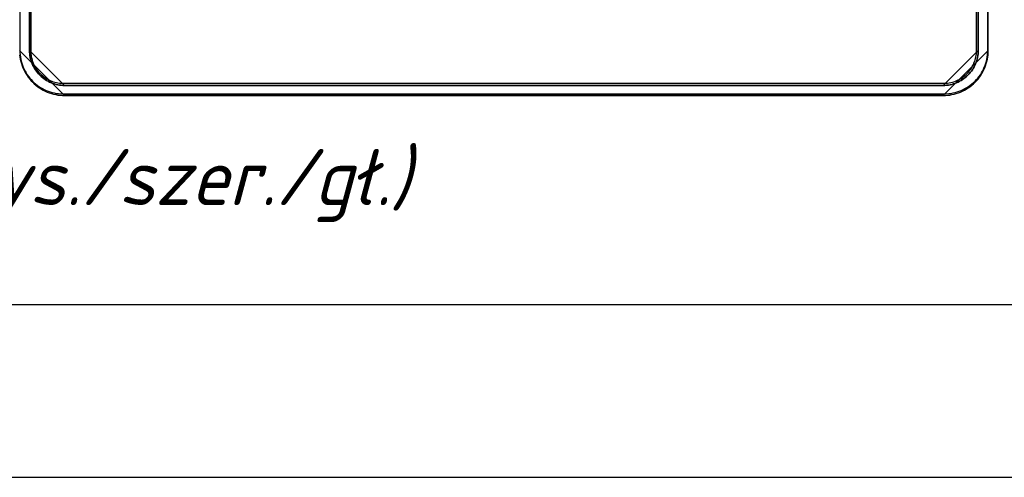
# Model space of a CAD drawing. Extents: x -543332 to -323966, y -9028 to 137422.
# Tile 56 of 250: x -445748 to -441195, y 18961 to 21079. Entities that reach past the tile are written whole.
import ezdxf

# ---------------------------------------------------------------- set-up
doc = ezdxf.new("R2010")
doc.units = 0
doc.header["$MEASUREMENT"] = 0
doc.layers.get('0').update_dxf_attribs({"color": 8})
for name, color, linetype in [('$ IE Tabela', 7, 'Continuous'), ('5', 7, 'Continuous'), ('50', 7, 'Continuous')]:
    doc.layers.add(name, color=color, linetype=linetype)
doc.layers.add('$ IE_SCHEMAT', color=7, linetype='Continuous', lineweight=0)
doc.styles.add('ROMANS', font='romans.shx', dxfattribs={"width": 0.85})

# ---------------------------------------------------------------- blocks, each defined once
blk = doc.blocks.new('a3eee')
at = {"layer": '$ IE Tabela'}
for p, q in [((19890.76, 1286.8), (23840.76, 1286.8)), ((19730.76, 1206.8), (23930.76, 1206.8))]:
    blk.add_line(p, q, dxfattribs=at)
blk = doc.blocks.new('*U1106')
at = {"layer": '5', "color": 7}
for points in [[(448.101782, -803.248125), (448.204889, -804.275625), (448.411104, -805.25175), (448.617318, -806.27925), (448.92664, -807.255375), (449.235962, -808.2315), (449.596838, -809.15625), (450.009267, -810.081), (450.47325, -811.00575), (450.937233, -811.879125), (451.504324, -812.7525), (452.071414, -813.5745), (452.741611, -814.3965), (453.411809, -815.167125), (454.13356, -815.886375), (454.855312, -816.605625), (455.628617, -817.2735), (456.453475, -817.941375), (457.278334, -818.5065), (458.154746, -819.071625), (459.031158, -819.534), (459.959124, -819.996375), (460.88709, -820.407375), (461.815056, -820.767), (462.794576, -821.07525), (463.774095, -821.3835), (464.805168, -821.589), (465.784688, -821.7945), (466.815761, -821.89725), (467.846834, -821.948625), (468.877908, -822), (875.120767, -822), (876.15184, -821.948625), (877.182913, -821.89725), (878.213987, -821.7945), (879.193506, -821.589), (880.224579, -821.3835), (881.204099, -821.07525), (882.183618, -820.767), (883.111584, -820.407375), (884.03955, -819.996375), (884.967516, -819.534), (885.843929, -819.071625), (886.720341, -818.5065), (887.545199, -817.941375), (888.370058, -817.2735), (889.143363, -816.605625), (889.865114, -815.886375), (890.586865, -815.167125), (891.257063, -814.3965), (891.927261, -813.5745), (892.494351, -812.7525), (893.061441, -811.879125), (893.525424, -811.00575), (893.989407, -810.081), (894.401836, -809.15625), (894.762712, -808.2315), (895.072034, -807.255375), (895.381356, -806.27925), (895.587571, -805.25175), (895.793785, -804.275625), (895.896893, -803.248125), (895.948446, -802.220625), (896, -801.193125), (896, -801.193125), (896, -20.806875)], [(891.310316, -20.805704), (891.310316, -801.191648), (891.310316, -802.013648), (891.258763, -802.784272), (891.155655, -803.554897), (891.000994, -804.376897), (890.846333, -805.147521), (890.640118, -805.866771), (890.382349, -806.637396), (890.073026, -807.356645), (889.763704, -808.075895), (889.402828, -808.795145), (889.041951, -809.46302), (888.629521, -810.130894), (888.165537, -810.798769), (887.65, -811.415269), (887.134462, -812.031769), (886.567371, -812.596893), (886.00028, -813.162018), (885.381635, -813.675768), (884.76299, -814.189518), (884.092791, -814.651893), (883.422592, -815.062892), (882.752394, -815.422517), (882.030641, -815.782142), (881.308889, -816.090392), (880.587136, -816.398642), (879.81383, -816.655517), (879.092077, -816.861017), (878.318771, -817.015142), (877.545465, -817.169267), (876.720605, -817.272017), (875.947299, -817.323392), (875.122439, -817.323392), (468.878887, -817.323392), (468.054027, -817.323392), (467.280721, -817.272017), (466.455861, -817.169267), (465.682554, -817.015142), (464.909248, -816.861017), (464.187496, -816.655517), (463.414189, -816.398642), (462.692437, -816.090392), (461.970684, -815.782142), (461.248932, -815.422517), (460.578733, -815.062892), (459.908534, -814.651893), (459.238336, -814.189518), (458.619691, -813.675768), (458.001046, -813.162018), (457.433954, -812.596893), (456.866863, -812.031769), (456.351326, -811.415269), (455.835788, -810.798769), (455.371804, -810.130894), (454.959374, -809.46302), (454.598498, -808.795145), (454.237622, -808.075895), (453.928299, -807.356645), (453.618977, -806.637396), (453.361208, -805.866771), (453.154993, -805.147521), (453.000332, -804.376897), (452.845671, -803.554897), (452.742563, -802.784272), (452.691009, -802.013648), (452.691009, -801.191648), (452.691009, -20.805704)], [(452.691009, -20.805704), (452.691009, -801.191648), (452.691009, -802.013648), (452.742563, -802.784272), (452.845671, -803.554897), (453.000332, -804.376897), (453.154993, -805.147521), (453.361208, -805.866771), (453.618977, -806.637396), (453.928299, -807.356645), (454.237622, -808.075895), (454.598498, -808.795145), (454.959374, -809.46302), (455.371804, -810.130894), (455.835788, -810.798769), (456.351326, -811.415269), (456.866863, -812.031769), (457.433954, -812.596893), (458.001046, -813.162018), (458.619691, -813.675768), (459.238336, -814.189518), (459.908534, -814.651893), (460.578733, -815.062892), (461.248932, -815.422517), (461.970684, -815.782142), (462.692437, -816.090392), (463.414189, -816.398642), (464.187496, -816.655517), (464.909248, -816.861017), (465.682554, -817.015142), (466.455861, -817.169267), (467.280721, -817.272017), (468.054027, -817.323392), (468.878887, -817.323392), (875.122439, -817.323392), (875.947299, -817.323392), (876.720605, -817.272017), (877.545465, -817.169267), (878.318771, -817.015142), (879.092077, -816.861017), (879.81383, -816.655517), (880.587136, -816.398642), (881.308889, -816.090392), (882.030641, -815.782142), (882.752394, -815.422517), (883.422592, -815.062892), (884.092791, -814.651893), (884.76299, -814.189518), (885.381635, -813.675768), (886.00028, -813.162018), (886.567371, -812.596893), (887.134462, -812.031769), (887.65, -811.415269), (888.165537, -810.798769), (888.629521, -810.130894), (889.041951, -809.46302), (889.402828, -808.795145), (889.763704, -808.075895), (890.073026, -807.356645), (890.382349, -806.637396), (890.640118, -805.866771), (890.846333, -805.147521), (891.000994, -804.376897), (891.155655, -803.554897), (891.258763, -802.784272), (891.310316, -802.013648), (891.310316, -801.191648), (891.310316, -20.805704)], [(448.101797, -803.243775), (448.204919, -804.271513), (448.411163, -805.247865), (448.617407, -806.275603), (448.926773, -807.251954), (449.236139, -808.228306), (449.597066, -809.15327), (450.009554, -810.078235), (450.473604, -811.003199), (450.937653, -811.876777), (451.504824, -812.750355), (452.071995, -813.572545), (452.742289, -814.394736), (453.412582, -815.16554), (454.134437, -815.884957), (454.856291, -816.604374), (455.629706, -817.272403), (456.454683, -817.940433), (457.279659, -818.50569), (458.156196, -819.070946), (459.032734, -819.533428), (459.960832, -819.99591), (460.888931, -820.407006), (461.817029, -820.766714), (462.796689, -821.075035), (463.776348, -821.383357), (464.807569, -821.588905), (465.787228, -821.794452), (466.818449, -821.897226), (467.849669, -821.948613), (468.88089, -822), (447.998674, -801.188298)]]:
    blk.add_lwpolyline(points, dxfattribs=at)
at = {"layer": '5', "color": 59}
for points in [[(452.691009, -12.740183), (452.691009, -801.190946), (452.691009, -12.740183)], [(891.307665, -20.806406), (891.307665, -801.190946), (891.307665, -20.806406)]]:
    blk.add_lwpolyline(points, close=True, dxfattribs=at)
at = {"layer": '5', "color": 7}
for points in [[(452.691009, -801.188298), (452.691009, -802.010468), (452.742569, -802.781253), (452.84569, -803.552038), (453.00037, -804.374208), (453.15505, -805.144993), (453.361291, -805.864392), (453.619092, -806.635177), (453.928452, -807.354576), (454.237813, -808.073975), (454.598734, -808.793374), (454.959655, -809.461387), (455.372136, -810.129401), (455.836177, -810.797414), (456.351778, -811.414042), (456.86738, -812.03067), (457.434541, -812.595912), (458.001703, -813.161154), (458.620424, -813.675011), (459.239146, -814.188867), (459.909427, -814.651338), (460.579709, -815.062423), (461.249991, -815.422123), (461.971832, -815.781822), (462.693674, -816.090136), (463.415516, -816.39845), (464.188918, -816.655378), (464.91076, -816.860921), (465.684162, -817.015078), (466.457564, -817.169235), (467.282526, -817.272006), (468.055928, -817.323392), (468.88089, -817.323392), (452.691009, -801.188298)], [(875.120436, -822), (876.151525, -821.948613), (877.182615, -821.897226), (878.213705, -821.794452), (879.19324, -821.588905), (880.224329, -821.383357), (881.203864, -821.075035), (882.183399, -820.766714), (883.11138, -820.407006), (884.039361, -819.99591), (884.967341, -819.533428), (885.843768, -819.070946), (886.720194, -818.50569), (887.545065, -817.940433), (888.369937, -817.272403), (889.143254, -816.604374), (889.865017, -815.884957), (890.58678, -815.16554), (891.256988, -814.394736), (891.927196, -813.572545), (892.494295, -812.750355), (893.061395, -811.876777), (893.525385, -811.003199), (893.989375, -810.078235), (894.401811, -809.15327), (894.762692, -808.228306), (895.072019, -807.251954), (895.381346, -806.275603), (895.587564, -805.247865), (895.793782, -804.271513), (895.896891, -803.243775), (895.948446, -802.216036), (896, -801.188298), (875.120436, -822)], [(875.120436, -817.323392), (875.945398, -817.323392), (876.7188, -817.272006), (877.543762, -817.169235), (878.317164, -817.015078), (879.090566, -816.860921), (879.812408, -816.655378), (880.585809, -816.39845), (881.307651, -816.090136), (882.029493, -815.781822), (882.751335, -815.422123), (883.421617, -815.062423), (884.091898, -814.651338), (884.76218, -814.188867), (885.380901, -813.675011), (885.999623, -813.161154), (886.566784, -812.595912), (887.133946, -812.03067), (887.649547, -811.414042), (888.165148, -810.797414), (888.62919, -810.129401), (889.041671, -809.461387), (889.402591, -808.793374), (889.763512, -808.073975), (890.072873, -807.354576), (890.382234, -806.635177), (890.640035, -805.864392), (890.846275, -805.144993), (891.000955, -804.374208), (891.155636, -803.552038), (891.258756, -802.781253), (891.310316, -802.010468), (891.310316, -801.188298), (875.120436, -817.323392)], [(468.878239, -817.320743), (875.123087, -817.320743), (468.878239, -817.320743)], [(468.878239, -821.997352), (875.123087, -821.997352), (468.878239, -821.997352)]]:
    blk.add_lwpolyline(points, close=True, dxfattribs=at)
at = {"layer": '50', "color": 7}
for points in [[(468.049642, -821.255874), (875.643678, -821.255874), (876.670363, -821.255874), (877.697049, -821.153207), (878.723734, -821.05054), (879.699085, -820.845207), (880.674436, -820.639874), (881.598453, -820.331874), (882.522469, -820.023874), (883.446486, -819.664541), (884.319168, -819.253874), (885.191851, -818.791874), (886.064533, -818.329875), (886.885882, -817.816541), (887.655895, -817.251875), (888.425909, -816.635875), (889.144589, -816.019875), (889.863269, -815.352542), (890.530614, -814.633876), (891.146625, -813.915209), (891.762636, -813.14521), (892.327313, -812.37521), (892.840656, -811.553877), (893.302664, -810.68121), (893.764673, -809.859877), (894.175347, -808.935878), (894.534687, -808.011878), (894.842692, -807.087878), (895.150698, -806.163878), (895.356035, -805.188545), (895.510037, -804.213212), (895.66404, -803.186546), (895.715375, -802.15988), (895.766709, -801.133213), (895.766709, -20.558787)], [(448.234617, -20.558787), (448.234617, -801.133213), (448.234617, -802.15988), (448.337285, -803.186546), (448.439954, -804.213212), (448.645291, -805.188545), (448.850628, -806.163878), (449.107299, -807.087878), (449.415305, -808.011878), (449.774645, -808.935878), (450.185319, -809.859877), (450.595993, -810.68121), (451.109335, -811.553877), (451.622678, -812.37521), (452.136021, -813.14521), (452.752032, -813.915209), (453.368043, -814.633876), (454.035388, -815.352542), (454.702734, -816.019875), (455.421413, -816.635875), (456.191427, -817.251875), (456.961441, -817.816541), (457.731455, -818.329875), (458.604138, -818.791874), (459.425486, -819.253874), (460.298168, -819.664541), (461.222185, -820.023874), (462.146202, -820.331874), (463.070218, -820.639874), (464.045569, -820.845207), (465.02092, -821.05054), (465.996271, -821.153207), (467.022956, -821.255874), (468.049642, -821.255874)], [(468.041488, -816.280026), (875.651351, -816.280026), (876.421395, -816.280026), (877.191438, -816.228692), (877.961482, -816.126024), (878.68019, -815.972022), (879.398897, -815.818021), (880.117605, -815.612685), (880.784976, -815.356015), (881.503684, -815.099346), (882.119719, -814.791342), (882.78709, -814.432005), (883.403125, -814.072667), (884.01916, -813.71333), (884.583859, -813.251324), (885.148558, -812.789319), (885.713257, -812.327314), (886.226619, -811.813974), (886.688646, -811.300635), (887.150672, -810.735962), (887.612698, -810.171289), (888.023388, -809.606615), (888.382742, -808.990608), (888.742096, -808.323267), (889.101449, -807.70726), (889.358131, -806.988585), (889.666148, -806.321244), (889.871493, -805.602569), (890.076838, -804.935228), (890.230847, -804.165219), (890.384856, -803.446544), (890.487528, -802.676535), (890.538865, -801.906526), (890.538865, -801.136518), (890.538865, -20.552831)], [(453.20531, -20.552831), (453.20531, -801.136518), (453.20531, -801.906526), (453.256647, -802.676535), (453.359319, -803.446544), (453.461992, -804.165219), (453.667337, -804.935228), (453.821345, -805.602569), (454.078027, -806.321244), (454.334708, -806.988585), (454.642725, -807.70726), (454.950743, -808.323267), (455.310097, -808.990608), (455.720787, -809.606615), (456.131477, -810.171289), (456.542167, -810.735962), (457.004193, -811.300635), (457.517556, -811.813974), (458.030918, -812.327314), (458.595617, -812.789319), (459.10898, -813.251324), (459.725015, -813.71333), (460.34105, -814.072667), (460.957085, -814.432005), (461.57312, -814.791342), (462.240491, -815.099346), (462.907863, -815.356015), (463.62657, -815.612685), (464.293941, -815.818021), (465.063985, -815.972022), (465.782693, -816.126024), (466.5014, -816.228692), (467.271444, -816.280026), (468.041488, -816.280026)]]:
    blk.add_lwpolyline(points, dxfattribs=at)

msp = doc.modelspace()

# ---------------------------------------------------------------- block references
at = {"layer": '$ IE Tabela', "transparency": 33554687, "xscale": 10, "yscale": 10, "zscale": 10}
msp.add_blockref('a3eee', (-659238.2, 6893), dxfattribs=at)
at = {"xscale": 10, "yscale": 10, "zscale": 10}
msp.add_blockref('*U1106', (-450229.1, 28948), dxfattribs=at)

# ---------------------------------------------------------------- texts
at = {"layer": '$ IE_SCHEMAT', "color": 0, "ltscale": 2, "style": 'ROMANS', "oblique": 15, "width": 0.9}
msp.add_text('900x820x160 (wys./szer./gł.)', height=260, dxfattribs=at).set_placement((-448485, 20220.7))

doc.saveas('drawing.dxf')
